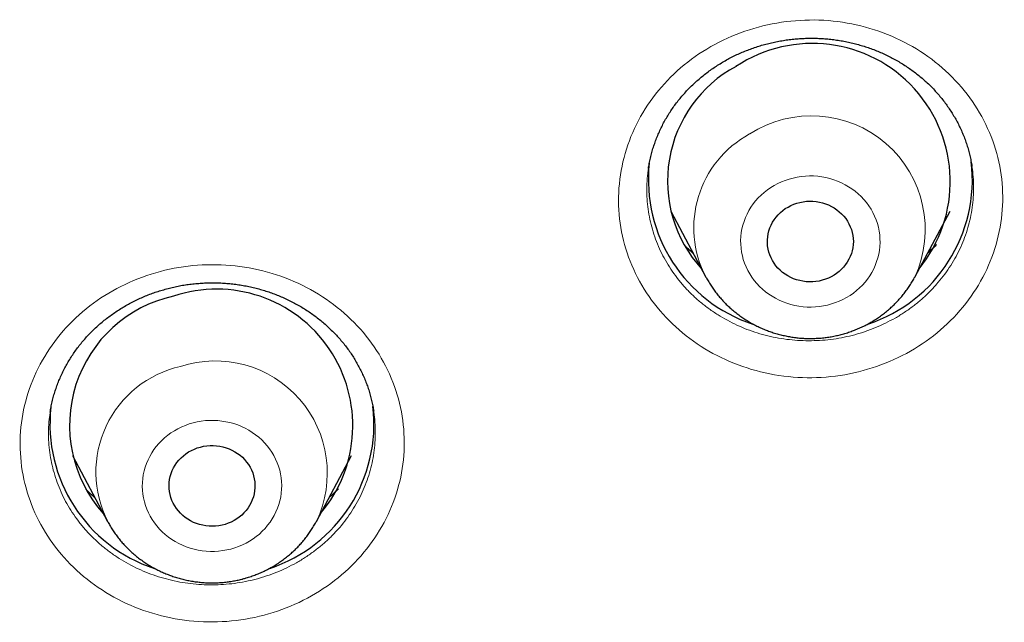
# Model space of a CAD drawing. Header units: millimetres. Extents: x 8 to 450, y 12 to 574.
# Tile 175 of 256: x 236.76 to 247.07, y 495.41 to 501.72. Entities that reach past the tile are written whole.
import ezdxf

# ---------------------------------------------------------------- set-up
doc = ezdxf.new("R2010")
doc.units = ezdxf.units.MM

msp = doc.modelspace()

# ---------------------------------------------------------------- linework, layer by layer
at = {"color": 7, "linetype": 'Continuous', "lineweight": 30}
for p, q in [((246.735, 500.18), (246.734, 500.185)), ((243.346, 500.164), (243.346, 500.162)), ((243.578, 499.716), (243.948, 499.024)), ((246.135, 499.024), (246.505, 499.716)), ((237.077, 497.611), (237.077, 497.61)), ((237.309, 497.157), (237.678, 496.465)), ((239.866, 496.465), (240.235, 497.157))]:
    msp.add_line(p, q, dxfattribs=at)
at = {"color": 252, "linetype": 'Continuous', "lineweight": 0, "flags": 128}
for points in [[(245.421, 498.811), (245.457, 498.833), (245.492, 498.857), (245.526, 498.883), (245.557, 498.911), (245.587, 498.94), (245.615, 498.971), (245.64, 499.004), (245.664, 499.038), (245.686, 499.073), (245.705, 499.11), (245.722, 499.147), (245.736, 499.186), (245.749, 499.225), (245.758, 499.264), (245.765, 499.304), (245.77, 499.345), (245.772, 499.385), (245.771, 499.426), (245.768, 499.467), (245.763, 499.507), (245.754, 499.547), (245.744, 499.586), (245.73, 499.625), (245.715, 499.663), (245.697, 499.7), (245.677, 499.736), (245.654, 499.771), (245.63, 499.804), (245.603, 499.836), (245.574, 499.867), (245.544, 499.896), (245.511, 499.923), (245.477, 499.948), (245.442, 499.971), (245.405, 499.992), (245.367, 500.012), (245.327, 500.029), (245.287, 500.043), (245.246, 500.056), (245.204, 500.066), (245.161, 500.074), (245.119, 500.08), (245.075, 500.083), (245.032, 500.083), (244.989, 500.082), (244.946, 500.077), (244.903, 500.071), (244.861, 500.062), (244.819, 500.051), (244.778, 500.037), (244.739, 500.022), (244.7, 500.004), (244.662, 499.983), (244.626, 499.961), (244.591, 499.937), (244.558, 499.911), (244.526, 499.883), (244.496, 499.854), (244.468, 499.823), (244.443, 499.79), (244.419, 499.756), (244.397, 499.721), (244.378, 499.684), (244.361, 499.647), (244.347, 499.608), (244.335, 499.569), (244.325, 499.53), (244.318, 499.49), (244.313, 499.449), (244.311, 499.408), (244.312, 499.368), (244.315, 499.327), (244.321, 499.287), (244.329, 499.247), (244.339, 499.208), (244.353, 499.169), (244.368, 499.131), (244.386, 499.094), (244.406, 499.058), (244.429, 499.023), (244.454, 498.99), (244.48, 498.958), (244.509, 498.927), (244.54, 498.898), (244.572, 498.871), (244.606, 498.846), (244.641, 498.823), (244.678, 498.802), (244.716, 498.782), (244.756, 498.765), (244.796, 498.751), (244.837, 498.738), (244.879, 498.728), (244.922, 498.72), (244.965, 498.714), (245.008, 498.711), (245.051, 498.711), (245.094, 498.712), (245.137, 498.717), (245.18, 498.723), (245.222, 498.732), (245.264, 498.743), (245.305, 498.757), (245.345, 498.772), (245.383, 498.79), (245.421, 498.811)], [(238.969, 496.177), (239.01, 496.189), (239.051, 496.204), (239.09, 496.22), (239.129, 496.239), (239.166, 496.26), (239.202, 496.283), (239.236, 496.308), (239.268, 496.334), (239.299, 496.363), (239.328, 496.393), (239.355, 496.425), (239.38, 496.458), (239.403, 496.493), (239.424, 496.528), (239.442, 496.565), (239.458, 496.603), (239.472, 496.642), (239.483, 496.681), (239.492, 496.721), (239.498, 496.761), (239.501, 496.802), (239.502, 496.842), (239.501, 496.883), (239.497, 496.923), (239.49, 496.964), (239.481, 497.003), (239.469, 497.043), (239.455, 497.081), (239.438, 497.119), (239.42, 497.155), (239.398, 497.191), (239.375, 497.225), (239.35, 497.258), (239.322, 497.289), (239.293, 497.319), (239.261, 497.347), (239.228, 497.374), (239.194, 497.398), (239.158, 497.421), (239.12, 497.441), (239.082, 497.459), (239.042, 497.476), (239.001, 497.49), (238.96, 497.501), (238.918, 497.51), (238.875, 497.517), (238.832, 497.522), (238.789, 497.524), (238.746, 497.524), (238.702, 497.521), (238.659, 497.516), (238.617, 497.509), (238.575, 497.499), (238.534, 497.487), (238.493, 497.472), (238.454, 497.456), (238.415, 497.437), (238.378, 497.416), (238.342, 497.393), (238.308, 497.368), (238.275, 497.341), (238.245, 497.313), (238.216, 497.283), (238.188, 497.251), (238.163, 497.218), (238.141, 497.183), (238.12, 497.147), (238.102, 497.111), (238.086, 497.073), (238.072, 497.034), (238.061, 496.995), (238.052, 496.955), (238.046, 496.915), (238.042, 496.874), (238.041, 496.833), (238.043, 496.793), (238.047, 496.752), (238.054, 496.712), (238.063, 496.672), (238.075, 496.633), (238.089, 496.595), (238.105, 496.557), (238.124, 496.521), (238.145, 496.485), (238.169, 496.451), (238.194, 496.418), (238.222, 496.386), (238.251, 496.357), (238.282, 496.328), (238.315, 496.302), (238.35, 496.278), (238.386, 496.255), (238.423, 496.235), (238.462, 496.216), (238.502, 496.2), (238.542, 496.186), (238.584, 496.175), (238.626, 496.165), (238.669, 496.158), (238.712, 496.154), (238.755, 496.152), (238.798, 496.152), (238.841, 496.155), (238.884, 496.16), (238.927, 496.167), (238.969, 496.177)]]:
    msp.add_lwpolyline(points, dxfattribs=at)
at = {"color": 7, "linetype": 'Continuous', "lineweight": 30, "flags": 128}
for points in [[(244.808, 499.758), (244.837, 499.774), (244.868, 499.787), (244.9, 499.798), (244.933, 499.807), (244.966, 499.814), (245, 499.818), (245.034, 499.82), (245.068, 499.819), (245.102, 499.816), (245.136, 499.81), (245.169, 499.803), (245.201, 499.792), (245.232, 499.78), (245.263, 499.765), (245.292, 499.749), (245.319, 499.73), (245.345, 499.709), (245.369, 499.687), (245.392, 499.662), (245.412, 499.637), (245.43, 499.61), (245.446, 499.582), (245.46, 499.552), (245.471, 499.522), (245.48, 499.491), (245.487, 499.46), (245.49, 499.428), (245.492, 499.396), (245.49, 499.364), (245.486, 499.332), (245.48, 499.301), (245.471, 499.27), (245.459, 499.24), (245.445, 499.211), (245.429, 499.182), (245.411, 499.155), (245.39, 499.13), (245.368, 499.106), (245.344, 499.083), (245.317, 499.063), (245.29, 499.044), (245.261, 499.028), (245.23, 499.013), (245.199, 499.001), (245.167, 498.991), (245.133, 498.983), (245.1, 498.978), (245.066, 498.975), (245.032, 498.974), (244.998, 498.976), (244.964, 498.98), (244.931, 498.987), (244.898, 498.996), (244.866, 499.007), (244.836, 499.021), (244.806, 499.037), (244.778, 499.055), (244.751, 499.074), (244.726, 499.096), (244.702, 499.119), (244.681, 499.144), (244.662, 499.17), (244.644, 499.198), (244.63, 499.227), (244.617, 499.257), (244.607, 499.287), (244.599, 499.318), (244.594, 499.35), (244.592, 499.382), (244.592, 499.414), (244.595, 499.446), (244.6, 499.478), (244.608, 499.509), (244.618, 499.539), (244.63, 499.569), (244.645, 499.598), (244.663, 499.625), (244.682, 499.652), (244.704, 499.676), (244.727, 499.7), (244.752, 499.721), (244.779, 499.741), (244.808, 499.758)], [(238.65, 497.245), (238.684, 497.253), (238.717, 497.258), (238.751, 497.26), (238.785, 497.261), (238.819, 497.258), (238.853, 497.254), (238.886, 497.247), (238.919, 497.238), (238.95, 497.226), (238.981, 497.212), (239.011, 497.196), (239.039, 497.178), (239.066, 497.158), (239.09, 497.137), (239.114, 497.113), (239.135, 497.088), (239.154, 497.061), (239.171, 497.034), (239.185, 497.005), (239.198, 496.975), (239.207, 496.944), (239.215, 496.913), (239.22, 496.881), (239.222, 496.849), (239.221, 496.817), (239.218, 496.786), (239.213, 496.754), (239.205, 496.723), (239.194, 496.692), (239.181, 496.663), (239.166, 496.634), (239.149, 496.607), (239.129, 496.581), (239.107, 496.556), (239.084, 496.533), (239.058, 496.512), (239.031, 496.492), (239.003, 496.475), (238.973, 496.459), (238.942, 496.446), (238.91, 496.435), (238.877, 496.427), (238.843, 496.42), (238.81, 496.417), (238.776, 496.415), (238.742, 496.416), (238.708, 496.419), (238.674, 496.425), (238.641, 496.433), (238.609, 496.444), (238.578, 496.456), (238.548, 496.471), (238.519, 496.488), (238.491, 496.507), (238.466, 496.528), (238.442, 496.551), (238.419, 496.575), (238.399, 496.601), (238.381, 496.628), (238.365, 496.656), (238.352, 496.686), (238.341, 496.716), (238.332, 496.747), (238.326, 496.779), (238.323, 496.81), (238.322, 496.842), (238.324, 496.874), (238.328, 496.906), (238.335, 496.938), (238.344, 496.968), (238.356, 496.998), (238.37, 497.028), (238.386, 497.056), (238.405, 497.082), (238.425, 497.108), (238.448, 497.132), (238.473, 497.154), (238.499, 497.174), (238.527, 497.193), (238.556, 497.209), (238.587, 497.223), (238.618, 497.235), (238.65, 497.245)]]:
    msp.add_lwpolyline(points, dxfattribs=at)
at = {"color": 7, "linetype": 'Continuous', "lineweight": 30}
for centre, radius, start, end in [((245.061, 500.025), 1.446, 320.7077, 123.542), ((244.909, 500.03), 1.364, 118.2956, 222.4551), ((244.935, 500.044), 1.591, 173.7795, 251.8006), ((245.146, 500.045), 1.593, 288.2734, 6.7699), ((238.82, 497.471), 1.427, 319.8216, 108.5159), ((238.662, 497.473), 1.383, 102.3214, 221.886), ((238.665, 497.485), 1.591, 173.6249, 251.8302), ((238.876, 497.486), 1.593, 288.3248, 6.5615)]:
    msp.add_arc(centre, radius, start, end, dxfattribs=at)
at = {"color": 252, "linetype": 'Continuous', "lineweight": 0}
for centre, radius, start, end in [((245.053, 499.522), 1.192, 335.328, 122.8795), ((244.935, 499.542), 1.115, 118.3679, 207.6984), ((238.805, 496.972), 1.175, 334.4781, 108.0305), ((238.69, 496.981), 1.135, 102.6158, 207.0234)]:
    msp.add_arc(centre, radius, start, end, dxfattribs=at)
for points, knots in [([(246.09, 498.249), (245.977, 498.184), (245.858, 498.131), (245.612, 498.046), (245.483, 498.014), (245.222, 497.975), (245.091, 497.967), (244.828, 497.976), (244.695, 497.993), (244.313, 498.078), (244.068, 498.183), (243.645, 498.468), (243.462, 498.652), (243.257, 498.964), (243.199, 499.076), (243.109, 499.305), (243.076, 499.423), (243.036, 499.665), (243.028, 499.79), (243.039, 500.033), (243.058, 500.155), (243.12, 500.395), (243.164, 500.511), (243.274, 500.733), (243.342, 500.84), (243.498, 501.04), (243.585, 501.131), (243.779, 501.298), (243.886, 501.373), (244.112, 501.502), (244.233, 501.557), (244.48, 501.642), (244.607, 501.673), (244.868, 501.712), (245.001, 501.72), (245.263, 501.711), (245.394, 501.694), (245.652, 501.637), (245.775, 501.597), (246.013, 501.495), (246.128, 501.433), (246.341, 501.289), (246.439, 501.208), (246.616, 501.029), (246.697, 500.929), (246.901, 500.617), (246.994, 500.382), (247.074, 499.9), (247.062, 499.649), (246.969, 499.292), (246.925, 499.175), (246.814, 498.952), (246.747, 498.847), (246.591, 498.647), (246.502, 498.554), (246.309, 498.388), (246.204, 498.314), (246.09, 498.249)], [0, 0, 0, 0, 0.03125, 0.03125, 0.0625, 0.0625, 0.09375, 0.09375, 0.125, 0.125, 0.1875, 0.1875, 0.25, 0.25, 0.28125, 0.28125, 0.3125, 0.3125, 0.34375, 0.34375, 0.375, 0.375, 0.40625, 0.40625, 0.4375, 0.4375, 0.46875, 0.46875, 0.5, 0.5, 0.53125, 0.53125, 0.5625, 0.5625, 0.59375, 0.59375, 0.625, 0.625, 0.65625, 0.65625, 0.6875, 0.6875, 0.71875, 0.71875, 0.75, 0.75, 0.8125, 0.8125, 0.875, 0.875, 0.90625, 0.90625, 0.9375, 0.9375, 0.96875, 0.96875, 1, 1, 1, 1]), ([(245.93, 498.595), (245.93, 498.595), (245.963, 498.614), (246.027, 498.654), (246.119, 498.719), (246.207, 498.79), (246.289, 498.867), (246.365, 498.948), (246.435, 499.033), (246.499, 499.123), (246.556, 499.217), (246.607, 499.314), (246.65, 499.414), (246.686, 499.516), (246.714, 499.62), (246.735, 499.726), (246.748, 499.833), (246.754, 499.94), (246.75, 500.048), (246.744, 500.128), (246.736, 500.172), (246.735, 500.18)], [0, 0, 0, 0, 0.000344, 0.058155, 0.116164, 0.174239, 0.232248, 0.290059, 0.347886, 0.405911, 0.464003, 0.522028, 0.579855, 0.637721, 0.695786, 0.753917, 0.811982, 0.869849, 0.927735, 0.985818, 1, 1, 1, 1]), ([(243.346, 500.162), (243.343, 500.145), (243.334, 500.092), (243.328, 500.002), (243.327, 499.895), (243.334, 499.788), (243.348, 499.682), (243.371, 499.576), (243.401, 499.473), (243.439, 499.371), (243.483, 499.272), (243.535, 499.177), (243.594, 499.085), (243.659, 498.996), (243.731, 498.912), (243.808, 498.833), (243.891, 498.759), (243.98, 498.691), (244.073, 498.628), (244.171, 498.571), (244.272, 498.52), (244.377, 498.476), (244.485, 498.439), (244.596, 498.408), (244.708, 498.384), (244.822, 498.368), (244.937, 498.359), (245.052, 498.357), (245.168, 498.362), (245.283, 498.374), (245.396, 498.394), (245.508, 498.42), (245.618, 498.454), (245.726, 498.494), (245.83, 498.541), (245.896, 498.577), (245.93, 498.595)], [0, 0, 0, 0, 0.014761, 0.044717, 0.074639, 0.104458, 0.13428, 0.164203, 0.194161, 0.224084, 0.253905, 0.283718, 0.313632, 0.343581, 0.373495, 0.403307, 0.433103, 0.463001, 0.492932, 0.52283, 0.552626, 0.582403, 0.612283, 0.642196, 0.672076, 0.701853, 0.731619, 0.761486, 0.791387, 0.821254, 0.85102, 0.880748, 0.910578, 0.940442, 0.970272, 1, 1, 1, 1]), ([(243.817, 499.27), (243.808, 499.277), (243.782, 499.3), (243.75, 499.329), (243.728, 499.352), (243.722, 499.359)], [0, 0, 0, 0, 0.25119, 0.802233, 1, 1, 1, 1]), ([(246.365, 499.365), (246.35, 499.35), (246.319, 499.319), (246.286, 499.29), (246.27, 499.276)], [0, 0, 0, 0, 0.490038, 1, 1, 1, 1]), ([(239.317, 495.484), (239.188, 495.451), (239.059, 495.429), (238.797, 495.41), (238.664, 495.412), (238.402, 495.44), (238.274, 495.466), (238.024, 495.541), (237.901, 495.591), (237.558, 495.77), (237.353, 495.932), (237.029, 496.315), (236.907, 496.538), (236.8, 496.89), (236.777, 497.012), (236.757, 497.256), (236.759, 497.378), (236.791, 497.621), (236.819, 497.743), (236.901, 497.975), (236.954, 498.087), (237.084, 498.302), (237.159, 498.403), (237.33, 498.588), (237.426, 498.675), (237.633, 498.827), (237.744, 498.893), (237.978, 499.004), (238.103, 499.05), (238.358, 499.117), (238.49, 499.139), (238.752, 499.158), (238.883, 499.156), (239.145, 499.127), (239.276, 499.101), (239.525, 499.026), (239.645, 498.977), (239.877, 498.856), (239.984, 498.786), (240.183, 498.628), (240.276, 498.539), (240.439, 498.347), (240.509, 498.244), (240.628, 498.026), (240.677, 497.91), (240.783, 497.558), (240.803, 497.308), (240.741, 496.824), (240.657, 496.586), (240.464, 496.266), (240.387, 496.164), (240.216, 495.978), (240.121, 495.893), (239.914, 495.741), (239.801, 495.674), (239.567, 495.563), (239.445, 495.518), (239.317, 495.484)], [0, 0, 0, 0, 0.03125, 0.03125, 0.0625, 0.0625, 0.09375, 0.09375, 0.125, 0.125, 0.1875, 0.1875, 0.25, 0.25, 0.28125, 0.28125, 0.3125, 0.3125, 0.34375, 0.34375, 0.375, 0.375, 0.40625, 0.40625, 0.4375, 0.4375, 0.46875, 0.46875, 0.5, 0.5, 0.53125, 0.53125, 0.5625, 0.5625, 0.59375, 0.59375, 0.625, 0.625, 0.65625, 0.65625, 0.6875, 0.6875, 0.71875, 0.71875, 0.75, 0.75, 0.8125, 0.8125, 0.875, 0.875, 0.90625, 0.90625, 0.9375, 0.9375, 0.96875, 0.96875, 1, 1, 1, 1]), ([(237.077, 497.61), (237.074, 497.593), (237.066, 497.542), (237.059, 497.454), (237.058, 497.347), (237.064, 497.24), (237.079, 497.133), (237.101, 497.028), (237.131, 496.925), (237.168, 496.823), (237.212, 496.724), (237.264, 496.628), (237.322, 496.536), (237.387, 496.448), (237.458, 496.363), (237.536, 496.284), (237.618, 496.209), (237.706, 496.141), (237.799, 496.077), (237.897, 496.02), (237.998, 495.968), (238.103, 495.924), (238.21, 495.886), (238.321, 495.855), (238.433, 495.83), (238.547, 495.813), (238.662, 495.803), (238.777, 495.8), (238.893, 495.805), (239.008, 495.816), (239.121, 495.835), (239.196, 495.853), (239.233, 495.862)], [0, 0, 0, 0, 0.015491, 0.04952, 0.083588, 0.117617, 0.151531, 0.185434, 0.219453, 0.253511, 0.28753, 0.321433, 0.355317, 0.389317, 0.423356, 0.457355, 0.49124, 0.525103, 0.559082, 0.593101, 0.62708, 0.660944, 0.694793, 0.728758, 0.762763, 0.796728, 0.830577, 0.864385, 0.898308, 0.93227, 0.966192, 1, 1, 1, 1]), ([(239.233, 495.862), (239.233, 495.862), (239.27, 495.872), (239.344, 495.894), (239.452, 495.933), (239.556, 495.98), (239.657, 496.032), (239.754, 496.091), (239.846, 496.156), (239.934, 496.226), (240.016, 496.302), (240.093, 496.382), (240.163, 496.467), (240.227, 496.557), (240.285, 496.65), (240.336, 496.747), (240.379, 496.846), (240.416, 496.948), (240.444, 497.052), (240.465, 497.157), (240.479, 497.264), (240.484, 497.371), (240.482, 497.479), (240.475, 497.562), (240.467, 497.609), (240.465, 497.621)], [0, 0, 0, 0, 0.000278, 0.046999, 0.093879, 0.140813, 0.187693, 0.234413, 0.281146, 0.328039, 0.374987, 0.42188, 0.468614, 0.515379, 0.562304, 0.609283, 0.656209, 0.702974, 0.749755, 0.796696, 0.843691, 0.890631, 0.937412, 0.984193, 1, 1, 1, 1]), ([(237.546, 496.713), (237.536, 496.722), (237.507, 496.746), (237.476, 496.776), (237.455, 496.798), (237.451, 496.802)], [0, 0, 0, 0, 0.304347, 0.855216, 1, 1, 1, 1]), ([(240.097, 496.806), (240.096, 496.806), (240.079, 496.788), (240.047, 496.758), (240.014, 496.729), (240, 496.716)], [0, 0, 0, 0, 0.003147, 0.56482, 1, 1, 1, 1])]:
    msp.add_open_spline(points, degree=3, knots=knots, dxfattribs=at)
at = {"color": 7, "linetype": 'Continuous', "lineweight": 30}
for points, knots in [([(243.345, 500.162), (243.346, 500.17), (243.35, 500.197), (243.359, 500.243), (243.372, 500.3), (243.388, 500.356), (243.405, 500.411), (243.425, 500.466), (243.447, 500.52), (243.471, 500.573), (243.497, 500.625), (243.525, 500.677), (243.555, 500.727), (243.587, 500.777), (243.621, 500.825), (243.657, 500.872), (243.695, 500.918), (243.735, 500.963), (243.776, 501.006), (243.819, 501.048), (243.864, 501.088), (243.91, 501.127), (243.958, 501.165), (244.007, 501.201), (244.057, 501.235), (244.109, 501.267), (244.162, 501.298), (244.216, 501.327), (244.271, 501.354), (244.328, 501.379), (244.385, 501.402), (244.443, 501.423), (244.501, 501.443), (244.561, 501.46), (244.621, 501.476), (244.681, 501.489), (244.743, 501.5), (244.805, 501.51), (244.867, 501.517), (244.929, 501.522), (244.991, 501.525), (245.053, 501.526), (245.116, 501.525), (245.178, 501.522), (245.24, 501.517), (245.302, 501.509), (245.363, 501.5), (245.425, 501.488), (245.485, 501.475), (245.545, 501.459), (245.604, 501.442), (245.662, 501.423), (245.72, 501.401), (245.776, 501.378), (245.832, 501.353), (245.887, 501.326), (245.941, 501.296), (245.993, 501.266), (246.044, 501.233), (246.094, 501.199), (246.142, 501.164), (246.189, 501.126), (246.235, 501.088), (246.278, 501.047), (246.321, 501.005), (246.361, 500.962), (246.4, 500.917), (246.437, 500.871), (246.472, 500.824), (246.505, 500.776), (246.536, 500.727), (246.565, 500.677), (246.593, 500.626), (246.618, 500.573), (246.641, 500.52), (246.663, 500.465), (246.682, 500.41), (246.698, 500.355), (246.713, 500.299), (246.725, 500.243), (246.732, 500.203), (246.735, 500.183), (246.735, 500.181)], [0, 0, 0, 0, 0.005368, 0.018284, 0.031229, 0.044162, 0.057043, 0.069899, 0.082738, 0.095562, 0.108376, 0.121183, 0.133988, 0.146794, 0.159605, 0.172424, 0.185194, 0.197946, 0.210661, 0.22337, 0.236099, 0.248836, 0.261542, 0.274262, 0.287017, 0.299748, 0.312401, 0.325005, 0.337636, 0.350326, 0.36302, 0.375649, 0.388233, 0.400819, 0.413449, 0.426077, 0.438729, 0.451415, 0.464085, 0.476726, 0.489357, 0.501984, 0.514611, 0.527241, 0.539878, 0.552527, 0.565193, 0.57788, 0.590577, 0.60321, 0.615798, 0.62839, 0.641011, 0.653682, 0.666299, 0.679005, 0.691769, 0.704527, 0.717204, 0.729789, 0.742491, 0.755162, 0.767851, 0.780581, 0.793365, 0.806032, 0.818847, 0.83171, 0.844544, 0.857265, 0.869874, 0.882582, 0.895407, 0.908299, 0.921237, 0.934202, 0.947172, 0.960119, 0.973022, 0.985861, 0.998623, 1, 1, 1, 1]), ([(243.816, 499.271), (243.802, 499.283), (243.773, 499.309), (243.742, 499.338), (243.725, 499.356), (243.722, 499.359)], [0, 0, 0, 0, 0.431794, 0.899329, 1, 1, 1, 1]), ([(246.365, 499.366), (246.354, 499.355), (246.329, 499.33), (246.297, 499.3), (246.276, 499.282), (246.271, 499.278)], [0, 0, 0, 0, 0.357969, 0.832008, 1, 1, 1, 1]), ([(237.076, 497.611), (237.079, 497.629), (237.085, 497.665), (237.097, 497.72), (237.112, 497.776), (237.128, 497.832), (237.147, 497.886), (237.168, 497.94), (237.191, 497.994), (237.216, 498.047), (237.243, 498.098), (237.273, 498.149), (237.304, 498.199), (237.337, 498.248), (237.372, 498.296), (237.409, 498.342), (237.448, 498.387), (237.488, 498.43), (237.531, 498.473), (237.574, 498.514), (237.62, 498.553), (237.667, 498.591), (237.715, 498.627), (237.765, 498.662), (237.816, 498.695), (237.869, 498.726), (237.922, 498.756), (237.977, 498.783), (238.033, 498.809), (238.09, 498.833), (238.148, 498.855), (238.206, 498.875), (238.266, 498.893), (238.326, 498.909), (238.386, 498.923), (238.447, 498.936), (238.508, 498.946), (238.57, 498.954), (238.632, 498.959), (238.694, 498.963), (238.756, 498.965), (238.818, 498.965), (238.881, 498.962), (238.943, 498.958), (239.005, 498.951), (239.067, 498.942), (239.128, 498.932), (239.189, 498.919), (239.249, 498.904), (239.308, 498.888), (239.367, 498.869), (239.425, 498.848), (239.482, 498.825), (239.539, 498.801), (239.594, 498.774), (239.648, 498.746), (239.701, 498.716), (239.753, 498.685), (239.803, 498.651), (239.852, 498.616), (239.899, 498.58), (239.945, 498.541), (239.99, 498.501), (240.033, 498.46), (240.075, 498.417), (240.114, 498.373), (240.152, 498.328), (240.188, 498.281), (240.222, 498.234), (240.254, 498.185), (240.284, 498.135), (240.312, 498.084), (240.338, 498.032), (240.363, 497.979), (240.385, 497.925), (240.405, 497.871), (240.422, 497.816), (240.437, 497.761), (240.451, 497.706), (240.46, 497.659), (240.464, 497.63), (240.466, 497.621)], [0, 0, 0, 0, 0.0119142, 0.0248392, 0.0378002, 0.0507327, 0.0635891, 0.0764019, 0.08931, 0.1021883, 0.1150654, 0.1279666, 0.1408306, 0.1536571, 0.166459, 0.1792412, 0.1920084, 0.2047651, 0.217516, 0.2302656, 0.2430184, 0.2557782, 0.268548, 0.281268, 0.2939723, 0.3066449, 0.3193166, 0.3320131, 0.3447246, 0.3574048, 0.3701092, 0.3828468, 0.3955554, 0.4081821, 0.4207775, 0.4334136, 0.4461039, 0.4587949, 0.4714157, 0.4839839, 0.4966147, 0.5092471, 0.5218836, 0.5345485, 0.5472556, 0.5599401, 0.5725983, 0.5852502, 0.5979002, 0.6105529, 0.623212, 0.6358813, 0.6485656, 0.6612699, 0.6739992, 0.6867436, 0.6994227, 0.7120556, 0.7247003, 0.7373786, 0.7501147, 0.7627647, 0.7755542, 0.7883967, 0.8012301, 0.8139789, 0.8266375, 0.8394449, 0.8522054, 0.8649888, 0.8778181, 0.8906998, 0.9034855, 0.9163996, 0.9293576, 0.9422822, 0.9550892, 0.9677966, 0.9806279, 0.99354, 1, 1, 1, 1]), ([(243.948, 499.024), (243.951, 499.018), (243.962, 498.997), (243.983, 498.962), (244.011, 498.919), (244.041, 498.876), (244.073, 498.835), (244.107, 498.796), (244.142, 498.757), (244.18, 498.721), (244.218, 498.685), (244.259, 498.652), (244.301, 498.62), (244.344, 498.59), (244.389, 498.562), (244.434, 498.536), (244.481, 498.511), (244.53, 498.489), (244.579, 498.468), (244.628, 498.45), (244.679, 498.434), (244.731, 498.42), (244.783, 498.408), (244.835, 498.398), (244.888, 498.39), (244.941, 498.385), (244.995, 498.382), (245.048, 498.381), (245.102, 498.383), (245.155, 498.386), (245.209, 498.392), (245.261, 498.4), (245.314, 498.411), (245.366, 498.423), (245.417, 498.438), (245.468, 498.455), (245.518, 498.474), (245.567, 498.495), (245.614, 498.517), (245.648, 498.535), (245.666, 498.545), (245.669, 498.547)], [0, 0, 0, 0, 0.009575, 0.035886, 0.06222, 0.088577, 0.114957, 0.141363, 0.167794, 0.19425, 0.220733, 0.247241, 0.273775, 0.300334, 0.326918, 0.353525, 0.380155, 0.406807, 0.433479, 0.46017, 0.486879, 0.513604, 0.540344, 0.567098, 0.593863, 0.620639, 0.647423, 0.674214, 0.70101, 0.727809, 0.754609, 0.781409, 0.808206, 0.835, 0.861787, 0.888566, 0.915336, 0.942094, 0.968839, 0.994109, 1, 1, 1, 1]), ([(245.669, 498.547), (245.679, 498.553), (245.705, 498.568), (245.745, 498.594), (245.788, 498.624), (245.83, 498.656), (245.87, 498.69), (245.909, 498.726), (245.946, 498.763), (245.982, 498.802), (246.015, 498.842), (246.047, 498.883), (246.077, 498.926), (246.105, 498.97), (246.124, 499.003), (246.134, 499.022), (246.135, 499.025)], [0, 0, 0, 0, 0.052274, 0.130244, 0.208183, 0.286061, 0.363873, 0.441616, 0.519286, 0.596881, 0.6744, 0.751841, 0.829202, 0.906485, 0.98369, 1, 1, 1, 1]), ([(237.545, 496.714), (237.545, 496.714), (237.529, 496.727), (237.499, 496.755), (237.468, 496.785), (237.452, 496.801), (237.45, 496.802)], [0, 0, 0, 0, 0.0108392, 0.47834, 0.9448078, 1, 1, 1, 1]), ([(240.097, 496.808), (240.084, 496.795), (240.056, 496.767), (240.023, 496.737), (240.004, 496.721), (240, 496.718)], [0, 0, 0, 0, 0.430437, 0.891795, 1, 1, 1, 1]), ([(237.678, 496.465), (237.68, 496.462), (237.69, 496.444), (237.709, 496.411), (237.736, 496.367), (237.766, 496.324), (237.798, 496.283), (237.831, 496.243), (237.867, 496.205), (237.903, 496.168), (237.942, 496.132), (237.982, 496.098), (238.024, 496.066), (238.067, 496.036), (238.111, 496.007), (238.157, 495.981), (238.204, 495.956), (238.252, 495.933), (238.3, 495.913), (238.35, 495.894), (238.401, 495.877), (238.452, 495.863), (238.504, 495.851), (238.557, 495.84), (238.609, 495.833), (238.663, 495.827), (238.716, 495.823), (238.77, 495.822), (238.823, 495.823), (238.877, 495.826), (238.93, 495.832), (238.983, 495.84), (239.034, 495.849), (239.072, 495.858), (239.092, 495.863), (239.096, 495.864)], [0, 0, 0, 0, 0.006395, 0.037891, 0.069413, 0.100962, 0.132539, 0.164146, 0.195784, 0.227452, 0.259151, 0.290882, 0.322643, 0.354434, 0.386254, 0.418103, 0.44998, 0.481882, 0.51381, 0.54576, 0.577732, 0.609724, 0.641734, 0.673761, 0.705802, 0.737855, 0.769919, 0.801991, 0.83407, 0.866154, 0.898238, 0.930323, 0.962405, 0.992763, 1, 1, 1, 1]), ([(239.096, 495.864), (239.108, 495.868), (239.136, 495.875), (239.181, 495.89), (239.232, 495.908), (239.281, 495.928), (239.329, 495.951), (239.376, 495.975), (239.423, 496.001), (239.467, 496.03), (239.511, 496.06), (239.553, 496.092), (239.594, 496.125), (239.633, 496.161), (239.67, 496.197), (239.706, 496.236), (239.74, 496.276), (239.772, 496.317), (239.802, 496.359), (239.83, 496.403), (239.851, 496.439), (239.862, 496.46), (239.865, 496.465)], [0, 0, 0, 0, 0.035056, 0.087867, 0.140672, 0.193456, 0.246215, 0.298946, 0.351644, 0.404308, 0.456933, 0.509518, 0.562058, 0.614552, 0.666997, 0.719392, 0.771735, 0.824026, 0.876264, 0.928448, 0.98058, 1, 1, 1, 1])]:
    msp.add_open_spline(points, degree=3, knots=knots, dxfattribs=at)

doc.saveas('drawing.dxf')
